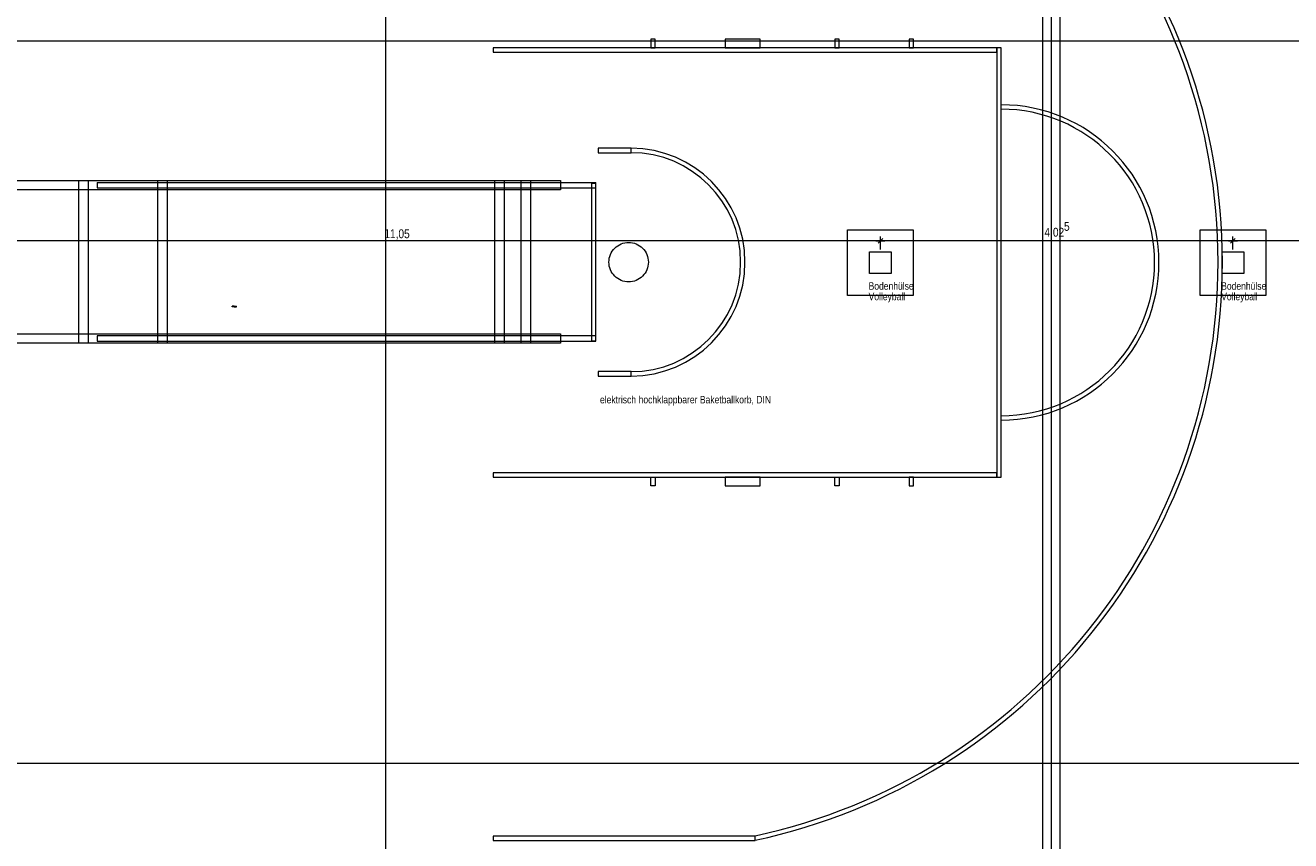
# Model space of a CAD drawing. Extents: x -720 to 300, y 62 to 1162.
# Tile 19 of 256: x -539 to -250, y 367 to 553. Entities that reach past the tile are written whole.
import ezdxf
from ezdxf.lldxf.tags import DXFTag

# ---------------------------------------------------------------- set-up
doc = ezdxf.new("R2010")
doc.units = 0
doc.layers.get('0').update_dxf_attribs({"lineweight": 13})
for name, color, linetype, lineweight, true_color in [('60- 61 allgemeine Ausstattung- 1 Möbel', 7, 'Continuous', 9, 0x00cccc), ('70 -72 Beschriftung- 2 Beschriftung Bauteile', 7, 'Continuous', 9, 0x9999ff), ('70 -76 Bemaßung- 2 Allgemein', 9, 'Continuous', 5, 0x808080)]:
    doc.layers.add(name, color=color, linetype=linetype, lineweight=lineweight, true_color=true_color)
doc.layers.add('70 -71 Achsen- 1 Gebäudeachsen', color=7, linetype='STRICHPUNKT2-A06G93UB8I', lineweight=18)
doc.layers.add('70 -73 Bauteildarst.- 2 verdeckt 0.15', color=7, linetype='fein_strichliert-A06G93UC8I', lineweight=15)
doc.styles.get("Standard").update_dxf_attribs({"font": 'ARIALN.TTF'})
tags = doc.linetypes.add('fein_strichliert-A06G93UC8I', pattern=[4, 1, -2, 1]).pattern_tags.tags
tags[8:9] = [DXFTag(74, 4), DXFTag(75, 0), DXFTag(340, '0'), DXFTag(46, 0.0), DXFTag(50, 0.0), DXFTag(44, 0.0), DXFTag(45, 0.0)]
tags[6:7] = [DXFTag(74, 4), DXFTag(75, 0), DXFTag(340, '0'), DXFTag(46, 0.0), DXFTag(50, 0.0), DXFTag(44, 0.0), DXFTag(45, 0.0)]
tags[4:5] = [DXFTag(74, 4), DXFTag(75, 0), DXFTag(340, '0'), DXFTag(46, 0.0), DXFTag(50, 0.0), DXFTag(44, 0.0), DXFTag(45, 0.0)]
tags = doc.linetypes.add('STRICHPUNKT2-A06G93UB8I', pattern=[12.7, 6.35, -3.175, 0, -3.175]).pattern_tags.tags
tags[10:11] = [DXFTag(74, 4), DXFTag(75, 0), DXFTag(340, '0'), DXFTag(46, 0.0), DXFTag(50, 0.0), DXFTag(44, 0.0), DXFTag(45, 0.0)]
tags[8:9] = [DXFTag(74, 4), DXFTag(75, 0), DXFTag(340, '0'), DXFTag(46, 0.0), DXFTag(50, 0.0), DXFTag(44, 0.0), DXFTag(45, 0.0)]
tags[6:7] = [DXFTag(74, 4), DXFTag(75, 0), DXFTag(340, '0'), DXFTag(46, 0.0), DXFTag(50, 0.0), DXFTag(44, 0.0), DXFTag(45, 0.0)]
tags[4:5] = [DXFTag(74, 4), DXFTag(75, 0), DXFTag(340, '0'), DXFTag(46, 0.0), DXFTag(50, 0.0), DXFTag(44, 0.0), DXFTag(45, 0.0)]

# ---------------------------------------------------------------- blocks, each defined once
blk = doc.blocks.new('Referenz-A06G93UD8I')
at = {"layer": '60- 61 allgemeine Ausstattung- 1 Möbel', "color": 0, "linetype": 'Continuous', "lineweight": -2, "ltscale": 0.13}
for p, q in [((-306.85, 768.91), (-306.85, 229.91)), ((-302.85, 768.91), (-302.85, 229.91)), ((-396.25, 550.26), (-396.25, 548.26)), ((-395.25, 550.26), (-396.25, 550.26)), ((-395.25, 548.26), (-395.25, 550.26)), ((-371.25, 550.26), (-379.25, 550.26)), ((-379.25, 550.26), (-379.25, 548.26)), ((-371.25, 548.26), (-371.25, 550.26)), ((-354.25, 550.26), (-354.25, 548.26)), ((-353.25, 550.26), (-354.25, 550.26)), ((-353.25, 548.26), (-353.25, 550.26)), ((-336.25, 550.26), (-337.25, 550.26)), ((-337.25, 550.26), (-337.25, 548.26)), ((-336.25, 548.26), (-336.25, 550.26)), ((-317.25, 548.26), (-432.25, 548.26)), ((-432.25, 548.26), (-432.25, 547.26)), ((-432.25, 547.26), (-317.25, 547.26)), ((-396.25, 548.26), (-395.25, 548.26)), ((-379.25, 548.26), (-371.25, 548.26)), ((-354.25, 548.26), (-353.25, 548.26)), ((-337.25, 548.26), (-336.25, 548.26)), ((-316.25, 548.26), (-317.25, 548.26)), ((-317.25, 548.26), (-317.25, 450.26)), ((-317.25, 547.26), (-317.25, 548.26)), ((-316.25, 450.26), (-316.25, 548.26)), ((-400.75, 525.33), (-408.25, 525.33)), ((-408.25, 525.33), (-408.25, 524.33)), ((-408.25, 524.33), (-400.75, 524.33)), ((-400.75, 524.33), (-400.75, 525.33)), ((-408.81, 517.33), (-409.81, 517.33)), ((-409.81, 517.33), (-409.81, 481.33)), ((-408.81, 517.33), (-409.81, 517.33)), ((-409.81, 517.33), (-409.81, 481.33)), ((-408.81, 481.33), (-408.81, 517.33)), ((-408.81, 481.33), (-408.81, 517.33)), ((-404.49, 502.51), (-404.17, 502.81)), ((-404.49, 502.51), (-404.17, 502.81)), ((-404.17, 502.81), (-403.81, 503.07)), ((-404.17, 502.81), (-403.81, 503.07)), ((-403.81, 503.07), (-403.43, 503.3)), ((-403.81, 503.07), (-403.43, 503.3)), ((-403.43, 503.3), (-403.03, 503.49)), ((-403.43, 503.3), (-403.03, 503.49)), ((-403.03, 503.49), (-402.62, 503.64)), ((-403.03, 503.49), (-402.62, 503.64)), ((-402.62, 503.64), (-402.19, 503.75)), ((-402.62, 503.64), (-402.19, 503.75)), ((-402.19, 503.75), (-401.75, 503.81)), ((-402.19, 503.75), (-401.75, 503.81)), ((-401.75, 503.81), (-401.31, 503.83)), ((-401.75, 503.81), (-401.31, 503.83)), ((-401.31, 503.83), (-400.87, 503.81)), ((-401.31, 503.83), (-400.87, 503.81)), ((-400.87, 503.81), (-400.43, 503.75)), ((-400.87, 503.81), (-400.43, 503.75)), ((-400.43, 503.75), (-400, 503.64)), ((-400.43, 503.75), (-400, 503.64)), ((-400, 503.64), (-399.59, 503.49)), ((-400, 503.64), (-399.59, 503.49)), ((-399.59, 503.49), (-399.19, 503.3)), ((-399.59, 503.49), (-399.19, 503.3)), ((-399.19, 503.3), (-398.81, 503.07)), ((-399.19, 503.3), (-398.81, 503.07)), ((-398.81, 503.07), (-398.46, 502.81)), ((-398.81, 503.07), (-398.46, 502.81)), ((-398.46, 502.81), (-398.13, 502.51)), ((-398.46, 502.81), (-398.13, 502.51)), ((-405.81, 499.33), (-405.79, 499.77)), ((-405.81, 499.33), (-405.79, 499.77)), ((-405.79, 499.77), (-405.72, 500.21)), ((-405.79, 499.77), (-405.72, 500.21)), ((-405.72, 500.21), (-405.62, 500.64)), ((-405.72, 500.21), (-405.62, 500.64)), ((-405.62, 500.64), (-405.47, 501.05)), ((-405.62, 500.64), (-405.47, 501.05)), ((-405.47, 501.05), (-405.28, 501.45)), ((-405.47, 501.05), (-405.28, 501.45)), ((-405.28, 501.45), (-405.05, 501.83)), ((-405.28, 501.45), (-405.05, 501.83)), ((-405.05, 501.83), (-404.79, 502.19)), ((-405.05, 501.83), (-404.79, 502.19)), ((-404.79, 502.19), (-404.49, 502.51)), ((-404.79, 502.19), (-404.49, 502.51)), ((-398.13, 502.51), (-397.83, 502.19)), ((-398.13, 502.51), (-397.83, 502.19)), ((-397.83, 502.19), (-397.57, 501.83)), ((-397.83, 502.19), (-397.57, 501.83)), ((-397.57, 501.83), (-397.34, 501.45)), ((-397.57, 501.83), (-397.34, 501.45)), ((-397.34, 501.45), (-397.15, 501.05)), ((-397.34, 501.45), (-397.15, 501.05)), ((-397.15, 501.05), (-397, 500.64)), ((-397.15, 501.05), (-397, 500.64)), ((-397, 500.64), (-396.9, 500.21)), ((-397, 500.64), (-396.9, 500.21)), ((-396.9, 500.21), (-396.83, 499.77)), ((-396.9, 500.21), (-396.83, 499.77)), ((-396.83, 499.77), (-396.81, 499.33)), ((-396.83, 499.77), (-396.81, 499.33)), ((-405.79, 498.89), (-405.81, 499.33)), ((-405.79, 498.89), (-405.81, 499.33)), ((-405.72, 498.45), (-405.79, 498.89)), ((-405.72, 498.45), (-405.79, 498.89)), ((-405.62, 498.03), (-405.72, 498.45)), ((-405.62, 498.03), (-405.72, 498.45)), ((-405.47, 497.61), (-405.62, 498.03)), ((-405.47, 497.61), (-405.62, 498.03)), ((-405.28, 497.21), (-405.47, 497.61)), ((-405.28, 497.21), (-405.47, 497.61)), ((-405.05, 496.83), (-405.28, 497.21)), ((-405.05, 496.83), (-405.28, 497.21)), ((-397.34, 497.21), (-397.57, 496.83)), ((-397.34, 497.21), (-397.57, 496.83)), ((-397.15, 497.61), (-397.34, 497.21)), ((-397.15, 497.61), (-397.34, 497.21)), ((-397, 498.03), (-397.15, 497.61)), ((-397, 498.03), (-397.15, 497.61)), ((-396.9, 498.45), (-397, 498.03)), ((-396.9, 498.45), (-397, 498.03)), ((-396.83, 498.89), (-396.9, 498.45)), ((-396.83, 498.89), (-396.9, 498.45)), ((-396.81, 499.33), (-396.83, 498.89)), ((-396.81, 499.33), (-396.83, 498.89)), ((-404.79, 496.48), (-405.05, 496.83)), ((-404.79, 496.48), (-405.05, 496.83)), ((-404.49, 496.15), (-404.79, 496.48)), ((-404.49, 496.15), (-404.79, 496.48)), ((-404.17, 495.85), (-404.49, 496.15)), ((-404.17, 495.85), (-404.49, 496.15)), ((-403.81, 495.59), (-404.17, 495.85)), ((-403.81, 495.59), (-404.17, 495.85)), ((-403.43, 495.36), (-403.81, 495.59)), ((-403.43, 495.36), (-403.81, 495.59)), ((-403.03, 495.17), (-403.43, 495.36)), ((-403.03, 495.17), (-403.43, 495.36)), ((-402.62, 495.03), (-403.03, 495.17)), ((-402.62, 495.03), (-403.03, 495.17)), ((-402.19, 494.92), (-402.62, 495.03)), ((-402.19, 494.92), (-402.62, 495.03)), ((-401.75, 494.85), (-402.19, 494.92)), ((-401.75, 494.85), (-402.19, 494.92)), ((-401.31, 494.83), (-401.75, 494.85)), ((-401.31, 494.83), (-401.75, 494.85)), ((-400.87, 494.85), (-401.31, 494.83)), ((-400.87, 494.85), (-401.31, 494.83)), ((-400.43, 494.92), (-400.87, 494.85)), ((-400.43, 494.92), (-400.87, 494.85)), ((-400, 495.03), (-400.43, 494.92)), ((-400, 495.03), (-400.43, 494.92)), ((-399.59, 495.17), (-400, 495.03)), ((-399.59, 495.17), (-400, 495.03)), ((-399.19, 495.36), (-399.59, 495.17)), ((-399.19, 495.36), (-399.59, 495.17)), ((-398.81, 495.59), (-399.19, 495.36)), ((-398.81, 495.59), (-399.19, 495.36)), ((-398.46, 495.85), (-398.81, 495.59)), ((-398.46, 495.85), (-398.81, 495.59)), ((-398.13, 496.15), (-398.46, 495.85)), ((-398.13, 496.15), (-398.46, 495.85)), ((-397.83, 496.48), (-398.13, 496.15)), ((-397.83, 496.48), (-398.13, 496.15)), ((-397.57, 496.83), (-397.83, 496.48)), ((-397.57, 496.83), (-397.83, 496.48)), ((-409.81, 481.33), (-408.81, 481.33)), ((-409.81, 481.33), (-408.81, 481.33)), ((-400.75, 474.33), (-408.25, 474.33)), ((-408.25, 474.33), (-408.25, 473.33)), ((-400.75, 473.33), (-400.75, 474.33)), ((-408.25, 473.33), (-400.75, 473.33)), ((-317.25, 451.26), (-432.25, 451.26)), ((-432.25, 451.26), (-432.25, 450.26)), ((-317.25, 450.26), (-317.25, 451.26)), ((-432.25, 450.26), (-317.25, 450.26)), ((-396.25, 448.26), (-396.25, 450.26)), ((-396.25, 450.26), (-395.25, 450.26)), ((-395.25, 448.26), (-396.25, 448.26)), ((-395.25, 450.26), (-395.25, 448.26)), ((-371.25, 450.26), (-379.25, 450.26)), ((-379.25, 450.26), (-379.25, 448.26)), ((-379.25, 448.26), (-371.25, 448.26)), ((-371.25, 448.26), (-371.25, 450.26)), ((-354.25, 448.26), (-354.25, 450.26)), ((-354.25, 450.26), (-353.25, 450.26)), ((-353.25, 448.26), (-354.25, 448.26)), ((-353.25, 450.26), (-353.25, 448.26)), ((-336.25, 450.26), (-337.25, 450.26)), ((-337.25, 450.26), (-337.25, 448.26)), ((-337.25, 448.26), (-336.25, 448.26)), ((-336.25, 448.26), (-336.25, 450.26)), ((-317.25, 450.26), (-316.25, 450.26)), ((-372.45, 368.29), (-432.25, 368.29)), ((-432.25, 368.29), (-432.25, 367.29)), ((-432.25, 367.29), (-372.45, 367.29)), ((-372.45, 367.33), (-372.45, 368.35)), ((-372.45, 367.29), (-372.45, 368.29))]:
    blk.add_line(p, q, dxfattribs=at)
at = {"layer": '60- 61 allgemeine Ausstattung- 1 Möbel', "color": 0, "linetype": 'fein_strichliert-A06G93UC8I', "lineweight": -2, "ltscale": 0.13}
for p, q in [((-562.85, 517.98), (-416.85, 517.98)), ((-526.8, 480.85), (-526.8, 517.98)), ((-526.8, 517.98), (-524.66, 517.98)), ((-524.66, 517.98), (-524.66, 480.85)), ((-522.65, 517.51), (-408.81, 517.51)), ((-522.65, 517.51), (-522.65, 516.31)), ((-508.8, 480.85), (-508.8, 517.98)), ((-508.8, 517.98), (-506.66, 517.98)), ((-506.66, 517.98), (-506.66, 480.85)), ((-431.88, 480.85), (-431.88, 517.98)), ((-431.88, 517.98), (-429.74, 517.98)), ((-429.74, 517.98), (-429.74, 480.85)), ((-425.88, 480.85), (-425.88, 517.98)), ((-425.88, 517.98), (-423.74, 517.98)), ((-423.74, 517.98), (-423.74, 480.85)), ((-416.85, 517.98), (-416.85, 515.85)), ((-408.81, 516.31), (-408.81, 517.51)), ((-416.85, 515.85), (-562.85, 515.85)), ((-522.65, 516.31), (-408.81, 516.31)), ((-491.84, 489.11), (-491.84, 489.31)), ((-491.33, 489.31), (-491.84, 489.31)), ((-491.33, 489.11), (-491.84, 489.11)), ((-491.33, 489.31), (-490.82, 489.31)), ((-491.33, 489.11), (-490.82, 489.11)), ((-490.82, 489.11), (-490.82, 489.31)), ((-562.85, 482.98), (-416.85, 482.98)), ((-408.81, 482.51), (-522.65, 482.51)), ((-522.65, 482.51), (-522.65, 481.31)), ((-416.85, 482.98), (-416.85, 480.85)), ((-408.81, 481.31), (-408.81, 482.51)), ((-416.85, 480.85), (-562.85, 480.85)), ((-524.66, 480.85), (-526.8, 480.85)), ((-522.65, 481.31), (-408.81, 481.31)), ((-506.66, 480.85), (-508.8, 480.85)), ((-429.74, 480.85), (-431.88, 480.85)), ((-423.74, 480.85), (-425.88, 480.85))]:
    blk.add_line(p, q, dxfattribs=at)
at = {"layer": '60- 61 allgemeine Ausstattung- 1 Möbel', "color": 0, "linetype": 'Continuous', "lineweight": -2, "ltscale": 0.13}
for centre, major_axis, end_param in [((-400.75, 499.33), (135, 0), 1.359608), ((-400.75, 499.33), (134, 0), 1.358007), ((-316.25, 499.26), (36, 0), 1.570796), ((-316.25, 499.26), (35, 0), 1.570796), ((-400.75, 499.33), (26, 0), 1.570796), ((-400.75, 499.33), (25, 0), 1.570796), ((-400.75, 499.33), (0, -26), 1.570796), ((-400.75, 499.33), (0, -25), 1.570796), ((-400.75, 499.33), (28.3, -132), 1.359608), ((-400.75, 499.33), (28.3, -130.98), 1.358007), ((-316.25, 499.26), (0, -36), 1.570796), ((-316.25, 499.26), (0, -35), 1.570796)]:
    blk.add_ellipse(centre, major_axis=major_axis, ratio=1, start_param=0, end_param=end_param, dxfattribs=at)
at = {"layer": '70 -71 Achsen- 1 Gebäudeachsen', "color": 0, "linetype": 'STRICHPUNKT2-A06G93UB8I', "lineweight": -2, "ltscale": 0.13}
for p, q in [((-456.85, 1084.85), (-456.85, 85.41)), ((-304.85, 1084.85), (-304.85, 85.41)), ((-682.36, 549.91), (76.46, 549.91)), ((-682.36, 384.91), (76.46, 384.91))]:
    blk.add_line(p, q, dxfattribs=at)
at = {"layer": '70 -73 Bauteildarst.- 2 verdeckt 0.15', "color": 0, "linetype": 'fein_strichliert-A06G93UC8I', "lineweight": -2, "ltscale": 0.13}
for p, q in [((-351.35, 491.71), (-351.35, 506.71)), ((-351.35, 506.71), (-336.35, 506.71)), ((-336.35, 506.71), (-336.35, 491.71)), ((-270.85, 491.71), (-270.85, 506.71)), ((-270.85, 506.71), (-255.85, 506.71)), ((-255.85, 506.71), (-255.85, 491.71)), ((-346.35, 496.71), (-346.35, 501.71)), ((-346.35, 501.71), (-341.35, 501.71)), ((-341.35, 501.71), (-341.35, 496.71)), ((-265.85, 496.71), (-265.85, 501.71)), ((-265.85, 501.71), (-260.85, 501.71)), ((-260.85, 501.71), (-260.85, 496.71)), ((-341.35, 496.71), (-346.35, 496.71)), ((-260.85, 496.71), (-265.85, 496.71)), ((-336.35, 491.71), (-351.35, 491.71)), ((-255.85, 491.71), (-270.85, 491.71))]:
    blk.add_line(p, q, dxfattribs=at)
at = {"layer": '70 -76 Bemaßung- 2 Allgemein', "color": 0, "linetype": 'Continuous', "lineweight": -2, "ltscale": 0.13}
for p, q in [((-344.91, 504.22), (-563.79, 504.22)), ((-342.85, 504.22), (-344.91, 504.22)), ((-344.85, 504.22), (-342.79, 504.22)), ((-343.32, 504.75), (-344.38, 503.69)), ((-344.38, 503.69), (-343.32, 504.75)), ((-343.85, 502.21), (-343.85, 505.22)), ((-343.85, 502.21), (-343.85, 505.22)), ((-264.41, 504.22), (-342.79, 504.22)), ((-262.35, 504.22), (-264.41, 504.22)), ((-264.35, 504.22), (-262.29, 504.22)), ((-263.88, 503.69), (-262.82, 504.75)), ((-262.82, 504.75), (-263.88, 503.69)), ((-263.35, 502.21), (-263.35, 505.22)), ((-263.35, 502.21), (-263.35, 505.22)), ((-43.41, 504.22), (-262.29, 504.22))]:
    blk.add_line(p, q, dxfattribs=at)
at = {"layer": '70 -72 Beschriftung- 2 Beschriftung Bauteile', "color": 0, "linetype": 'Continuous', "lineweight": -2, "ltscale": 0.13, "char_height": 1.7, "attachment_point": 1}
for s, insert in [('{\\fArial Narrow;Bodenhülse}', (-346.53, 494.74)), ('{\\fArial Narrow;Bodenhülse}', (-266.03, 494.74)), ('{\\fArial Narrow;Volleyball}', (-346.53, 492.34)), ('{\\fArial Narrow;Volleyball}', (-266.03, 492.34)), ('{\\fArial Narrow;elektrisch}', (-407.85, 468.79)), ('{\\fArial Narrow;hochklappbarer}', (-399.03, 468.79)), ('{\\fArial Narrow;Baketballkorb,}', (-385.05, 468.79)), ('{\\fArial Narrow;DIN}', (-372.16, 468.79))]:
    blk.add_mtext(s, dxfattribs=dict(at, insert=insert))
at = {"layer": '70 -76 Bemaßung- 2 Allgemein', "color": 0, "linetype": 'Continuous', "lineweight": -2, "ltscale": 0.13, "char_height": 2.0138, "attachment_point": 1}
for s, insert in [('{\\fArial Narrow;5}', (-301.92, 508.51)), ('{\\fArial Narrow;11,05}', (-457.07, 506.83)), ('{\\fArial Narrow;4,02}', (-306.38, 507.17))]:
    blk.add_mtext(s, dxfattribs=dict(at, insert=insert))

msp = doc.modelspace()

# ---------------------------------------------------------------- block references
at = {"color": 8, "lineweight": 13, "ltscale": 0.13, "true_color": 0x808080}
msp.add_blockref('Referenz-A06G93UD8I', (0, 0), dxfattribs=at)

doc.saveas('drawing.dxf')
